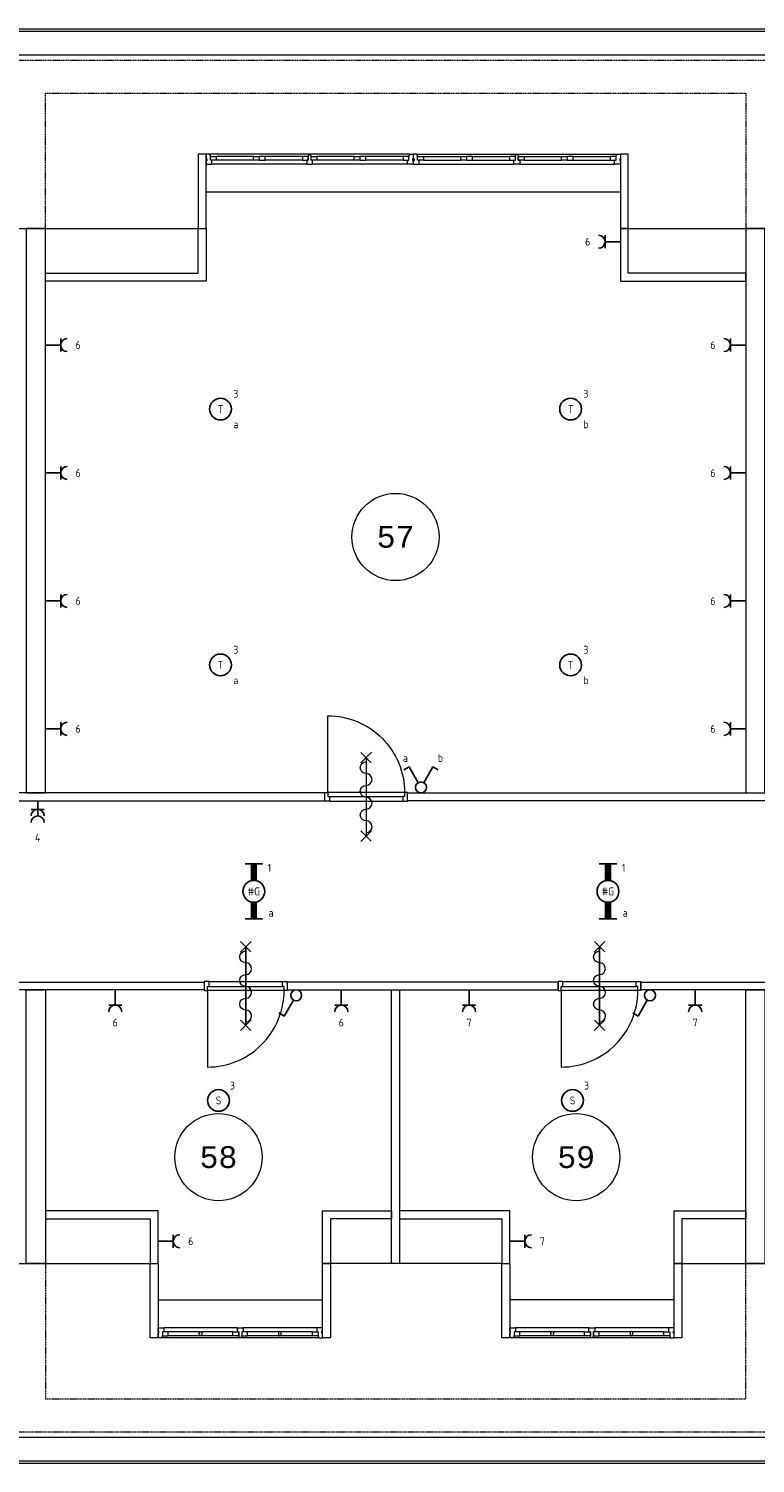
# Model space of a CAD drawing. Header units: millimetres. Extents: x 2723 to 84179, y 13128 to 40654.
# Tile 8 of 16: x 31231 to 39558, y 18914 to 35369. Entities that reach past the tile are written whole.
import ezdxf
from ezdxf.enums import TextEntityAlignment as Align
from ezdxf.xclip import XClip

# ---------------------------------------------------------------- set-up
doc = ezdxf.new("R2010")
doc.units = ezdxf.units.MM
doc.header["$LTSCALE"] = 50
doc.header["$XCLIPFRAME"] = 0
doc.linetypes.add('Xref-2e26$0$HIDDEN', pattern=[0.375, 0.25, -0.125])
doc.layers.get('0').update_dxf_attribs({"linetype": 'CONTINUOUS'})
for name, color, linetype in [('EL6222--', 3, 'CONTINUOUS'), ('EL6311--', 3, 'CONTINUOUS'), ('Xref', 8, 'CONTINUOUS'), ('Xref-2e26$0$AL$1A---_ALGEMEEN', 8, 'CONTINUOUS'), ('Xref-2e26$0$AT$1A---_TEKST050', 8, 'CONTINUOUS')]:
    doc.layers.add(name, color=color, linetype=linetype)
doc.styles.add('buro-018', font='Isocp.shx', dxfattribs={"height": 90})
doc.styles.add('STABICAD-018', font='ISOCP.SHX', dxfattribs={"height": 1.8})
doc.styles.add('Xref-2e26$0$MONOTXT', font='MONOTXT')

# ---------------------------------------------------------------- blocks, each defined once
blk = doc.blocks.new('111304')
at = {"color": 0, "linetype": 'Continuous'}
for p, q in [((-1.5, 4.5), (1.5, 4.5)), ((0, 1), (0, 4.5))]:
    blk.add_line(p, q, dxfattribs=at)
blk.add_arc((0, 6), 1.5, 180, 0, dxfattribs=at)
at = {"color": 0, "linetype": 'Continuous', "style": 'buro-018'}
for tag, p in [('E_GKAST', (0, 11.5)), ('E_GROEP', (0, 8.5)), ('E_SGROEP', (4.5, 8.5))]:
    blk.add_attdef(tag, text='', height=1.8, dxfattribs=at).set_placement(p, align=Align.MIDDLE)
at = {"color": 0, "linetype": 'Continuous', "style": 'buro-018', "flags": 1}
for tag, p in [('E_VERMCODE', (13, 8.5)), ('E_MATCODE', (0, 0))]:
    blk.add_attdef(tag, text='', height=1.8, dxfattribs=at).set_placement(p, align=Align.MIDDLE)
at = {"layer": 'EL6222--', "color": 1, "style": 'STABICAD-018', "flags": 1}
for tag in ['ARTICLECODE', 'SUBCIRCUIT', 'CIRCUIT', 'POWERCODE', 'PANEL']:
    blk.add_attdef(tag, (0, 0), '', height=1.8, dxfattribs=at)
blk = doc.blocks.new('Xref-2e26$0$DRPSTD')
at = {"layer": 'Xref-2e26$0$AL$1A---_ALGEMEEN', "color": 0, "linetype": 'Continuous', "lineweight": 0}
blk.add_lwpolyline([(-31.3, 0), (31.3, 0), (33.54, -2.23), (33.54, -47), (16.54, -47), (16.54, -98), (11.04, -98), (11.04, -111.78), (8.82, -114), (-8.74, -114), (-10.96, -111.78), (-10.96, -98), (-16.46, -98), (-16.46, -47), (-33.46, -47), (-33.46, -2.14)], close=True, dxfattribs=at)
blk = doc.blocks.new('*O64')
at = {"layer": 'Xref-2e26$0$AL$1A---_ALGEMEEN', "color": 0, "linetype": 'Continuous', "lineweight": 0}
for p, q in [((-1198.5, 57), (-2330.5, 57)), ((-1831.5, 33), (-2258, 33)), ((-1271, 33), (-1697.5, 33)), ((-44.5, 57), (-1176.5, 57)), ((-677.5, 33), (-1104, 33)), ((-117, 33), (-543.5, 33)), ((44.5, 57), (1176.5, 57)), ((117, 33), (543.5, 33)), ((677.5, 33), (1104, 33)), ((1198.5, 57), (2330.5, 57)), ((1271, 33), (1697.5, 33)), ((1831.5, 33), (2258, 33)), ((-1221, -57), (-2308, -57)), ((-1831.5, -10), (-2258, -10)), ((-1271, -10), (-1697.5, -10)), ((-67, -57), (-1154, -57)), ((-677.5, -10), (-1104, -10)), ((-117, -10), (-543.5, -10)), ((67, -57), (1154, -57)), ((117, -10), (543.5, -10)), ((677.5, -10), (1104, -10)), ((1221, -57), (2308, -57)), ((1271, -10), (1697.5, -10)), ((1831.5, -10), (2258, -10))]:
    blk.add_line(p, q, dxfattribs=at)
for points in [[(-2375, -57), (-2310.15, -57), (-2308, -54.86), (-2308, -10), (-2325, -10), (-2325, 41), (-2330.5, 41), (-2330.5, 54.78), (-2332.72, 57), (-2375, 57), (-2375, 3), (-2366, 3), (-2366, -18), (-2375, -18)], [(-2325, 33), (-2258, 33), (-2258, -10), (-2325, -10)], [(-1831.5, 33), (-1764.5, 33), (-1764.5, -10), (-1831.5, -10)], [(-1697.5, 33), (-1764.5, 33), (-1764.5, -10), (-1697.5, -10)], [(-1204, 33), (-1271, 33), (-1271, -10), (-1204, -10)], [(-1171, 33), (-1104, 33), (-1104, -10), (-1171, -10)], [(-677.5, 33), (-610.5, 33), (-610.5, -10), (-677.5, -10)], [(-543.5, 33), (-610.5, 33), (-610.5, -10), (-543.5, -10)], [(-50, 33), (-117, 33), (-117, -10), (-50, -10)], [(0, -57), (-64.85, -57), (-67, -54.86), (-67, -10), (-50, -10), (-50, 41), (-44.5, 41), (-44.5, 54.78), (-42.28, 57), (0, 57), (0, 3), (-9, 3), (-9, -18), (0, -18)], [(0, -57), (64.85, -57), (67, -54.86), (67, -10), (50, -10), (50, 41), (44.5, 41), (44.5, 54.78), (42.28, 57), (0, 57), (0, 3), (9, 3), (9, -18), (0, -18)], [(50, 33), (117, 33), (117, -10), (50, -10)], [(543.5, 33), (610.5, 33), (610.5, -10), (543.5, -10)], [(677.5, 33), (610.5, 33), (610.5, -10), (677.5, -10)], [(1171, 33), (1104, 33), (1104, -10), (1171, -10)], [(1204, 33), (1271, 33), (1271, -10), (1204, -10)], [(1697.5, 33), (1764.5, 33), (1764.5, -10), (1697.5, -10)], [(1831.5, 33), (1764.5, 33), (1764.5, -10), (1831.5, -10)], [(2325, 33), (2258, 33), (2258, -10), (2325, -10)], [(2375, -57), (2310.15, -57), (2308, -54.86), (2308, -10), (2325, -10), (2325, 41), (2330.5, 41), (2330.5, 54.78), (2332.72, 57), (2375, 57), (2375, 3), (2366, 3), (2366, -18), (2375, -18)]]:
    blk.add_lwpolyline(points, close=True, dxfattribs=at)
at = {"layer": 'Xref-2e26$0$AL$1A---_ALGEMEEN', "color": 0, "linetype": 'Continuous', "lineweight": 0, "yscale": -1}
blk.add_blockref('Xref-2e26$0$DRPSTD', (-1187.54, -57), dxfattribs=at)
at = {"layer": 'Xref-2e26$0$AL$1A---_ALGEMEEN', "color": 0, "linetype": 'Continuous', "lineweight": 0, "rotation": 180}
blk.add_blockref('Xref-2e26$0$DRPSTD', (1187.54, -57), dxfattribs=at)
blk = doc.blocks.new('*O70')
at = {"layer": 'Xref-2e26$0$AL$1A---_ALGEMEEN', "color": 0, "linetype": 'Continuous', "lineweight": 0}
for p, q in [((-34, 57), (-876, 57)), ((-460, 10), (-826, 10)), ((-84, 10), (-449, 10)), ((876, 57), (34, 57)), ((449, 10), (84, 10)), ((826, 10), (460, 10)), ((-11, -57), (-898, -57)), ((-459, -33), (-826, -33)), ((-84, -33), (-450, -33)), ((898, -57), (11, -57)), ((450, -33), (84, -33)), ((826, -33), (459, -33))]:
    blk.add_line(p, q, dxfattribs=at)
for points in [[(-942, 57), (-878, 57), (-876, 55), (-876, 10), (-892, 10), (-892, -41), (-898, -41), (-898, -55), (-900, -57), (-942, -57), (-942, -3), (-934, -3), (-934, 18), (-942, 18)], [(-892, -33), (-826, -33), (-826, 10), (-892, 10)], [(-16, -33), (-84, -33), (-84, 10), (-16, 10)], [(16, -33), (84, -33), (84, 10), (16, 10)], [(892, -33), (826, -33), (826, 10), (892, 10)], [(942, 57), (878, 57), (876, 55), (876, 10), (892, 10), (892, -41), (898, -41), (898, -55), (900, -57), (942, -57), (942, -3), (934, -3), (934, 18), (942, 18)]]:
    blk.add_lwpolyline(points, close=True, dxfattribs=at)
for points in [[(-450, -33), (-459, -33), (-459, -30, -0.397174), (-465, -25), (-465, -22, 0.406754), (-470, -17), (-470, 2), (-460, 10), (-449, 10), (-439, 2), (-439, -17, 0.406754), (-444, -22), (-444, -25, -0.397174), (-450, -30), (-450, -33)], [(450, -33), (459, -33), (459, -30, 0.397174), (464, -25), (464, -22, -0.406754), (470, -17), (470, 2), (460, 10), (449, 10), (439, 2), (439, -17, -0.406754), (444, -22), (444, -25, 0.397174), (450, -30), (450, -33)]]:
    blk.add_lwpolyline(points, format="xyb", dxfattribs=at)
blk.add_blockref('Xref-2e26$0$DRPSTD', (0, 57), dxfattribs=at)
blk = doc.blocks.new('*O71')
at = {"layer": 'Xref-2e26$0$AL$1A---_ALGEMEEN', "color": 0, "linetype": 'Continuous', "lineweight": 0}
for p, q in [((-34, 57), (-876, 57)), ((-460, 10), (-826, 10)), ((-84, 10), (-449, 10)), ((876, 57), (34, 57)), ((449, 10), (84, 10)), ((826, 10), (460, 10)), ((-11, -57), (-898, -57)), ((-459, -33), (-826, -33)), ((-84, -33), (-450, -33)), ((898, -57), (11, -57)), ((450, -33), (84, -33)), ((826, -33), (459, -33))]:
    blk.add_line(p, q, dxfattribs=at)
for points in [[(-942, 57), (-878, 57), (-876, 55), (-876, 10), (-892, 10), (-892, -41), (-898, -41), (-898, -55), (-900, -57), (-942, -57), (-942, -3), (-934, -3), (-934, 18), (-942, 18)], [(-892, -33), (-826, -33), (-826, 10), (-892, 10)], [(-16, -33), (-84, -33), (-84, 10), (-16, 10)], [(16, -33), (84, -33), (84, 10), (16, 10)], [(892, -33), (826, -33), (826, 10), (892, 10)], [(942, 57), (878, 57), (876, 55), (876, 10), (892, 10), (892, -41), (898, -41), (898, -55), (900, -57), (942, -57), (942, -3), (934, -3), (934, 18), (942, 18)]]:
    blk.add_lwpolyline(points, close=True, dxfattribs=at)
for points in [[(-450, -33), (-459, -33), (-459, -30, -0.397174), (-465, -25), (-465, -22, 0.406754), (-470, -17), (-470, 2), (-460, 10), (-449, 10), (-439, 2), (-439, -17, 0.406754), (-445, -22), (-445, -25, -0.397174), (-450, -30), (-450, -33)], [(450, -33), (459, -33), (459, -30, 0.397174), (464, -25), (464, -22, -0.406754), (470, -17), (470, 2), (460, 10), (449, 10), (439, 2), (439, -17, -0.406754), (444, -22), (444, -25, 0.397174), (450, -30), (450, -33)]]:
    blk.add_lwpolyline(points, format="xyb", dxfattribs=at)
blk.add_blockref('Xref-2e26$0$DRPSTD', (0, 57), dxfattribs=at)
blk = doc.blocks.new('Xref-2e26$0$ED0881')
at = {"layer": 'Xref-2e26$0$AL$1A---_ALGEMEEN', "color": 0, "linetype": 'Continuous', "lineweight": 0}
for p, q in [((475, -400), (475, 500)), ((915, 0), (35, 0)), ((55, 100), (895, 100)), ((55, 45), (895, 45))]:
    blk.add_line(p, q, dxfattribs=at)
for points in [[(55, 100), (0, 100), (0, 0), (35, 0), (35, 45), (55, 45), (55, 100)], [(950, 0), (915, 0), (915, 45), (895, 45), (895, 100), (950, 100), (950, 0)]]:
    blk.add_lwpolyline(points, close=True, dxfattribs=at)
blk.add_lwpolyline([(35, 0), (35, -880, 0.414214), (915, 0)], format="xyb", dxfattribs=at)
blk = doc.blocks.new('Xref-2e26$0$BRW60')
at = {"layer": 'Xref-2e26$0$AL$1A---_ALGEMEEN', "color": 0, "linetype": 'Continuous', "lineweight": 0}
for p, q in [((-61.42, 393.58), (61.43, 516.42)), ((59.19, 395.81), (-59.19, 514.19)), ((-61.42, -506.42), (61.43, -383.58)), ((59.19, -504.19), (-59.19, -385.81))]:
    blk.add_line(p, q, dxfattribs=at)
blk = doc.blocks.new('*O111')
at = {"layer": 'Xref-2e26$0$AL$1A---_ALGEMEEN', "color": 0, "linetype": 'Continuous', "lineweight": 0}
blk.add_lwpolyline([(0, -407, 1), (0, -271, -1), (0, -136, 1), (0, 0, -1), (0, 136, 1), (0, 271, -1), (0, 407)], format="xyb", dxfattribs=at)
blk = doc.blocks.new('Xref-2e26$0$BRW00')
at = {"layer": 'Xref-2e26$0$AL$1A---_ALGEMEEN', "color": 0, "linetype": 'Continuous', "lineweight": 0}
blk.add_blockref('*O111', (0, 0), dxfattribs=at)
blk = doc.blocks.new('*O114')
at = {"layer": 'Xref-2e26$0$AL$1A---_ALGEMEEN', "color": 0, "linetype": 'Continuous', "lineweight": 0}
blk.add_line((0, 450), (0, -450), dxfattribs=at)
for name in ['Xref-2e26$0$BRW60', 'Xref-2e26$0$BRW00']:
    blk.add_blockref(name, (0, -5), dxfattribs=at)
blk = doc.blocks.new('*O115')
at = {"layer": 'Xref-2e26$0$AL$1A---_ALGEMEEN', "color": 0, "linetype": 'Continuous', "lineweight": 0}
blk.add_line((0, 450), (0, -450), dxfattribs=at)
for name in ['Xref-2e26$0$BRW60', 'Xref-2e26$0$BRW00']:
    blk.add_blockref(name, (0, -5), dxfattribs=at)
blk = doc.blocks.new('*O116')
at = {"layer": 'Xref-2e26$0$AL$1A---_ALGEMEEN', "color": 0, "linetype": 'Continuous', "lineweight": 0}
blk.add_line((0, 450), (0, -450), dxfattribs=at)
for name in ['Xref-2e26$0$BRW60', 'Xref-2e26$0$BRW00']:
    blk.add_blockref(name, (0, -5), dxfattribs=at)
blk = doc.blocks.new('Xref-2e26')
at = {"layer": 'Xref-2e26$0$AL$1A---_ALGEMEEN', "linetype": 'Continuous', "lineweight": 0}
for p, q in [((96027.42, 102536.73), (143542.42, 102536.73)), ((96027.42, 102506.73), (143542.42, 102506.73)), ((96027.42, 102236.73), (143542.42, 102236.73)), ((114052.42, 100662.73), (109302.42, 100662.73)), ((105942.42, 100246.73), (109212.42, 100246.73)), ((114142.42, 100246.73), (117322.42, 100246.73)), ((106682.42, 88371.73), (108662.42, 88371.73)), ((112692.42, 88371.73), (110727.42, 88371.73)), ((114757.42, 88371.73), (116747.42, 88371.73)), ((108752.42, 87955.73), (110637.42, 87955.73)), ((114667.42, 87955.73), (112782.42, 87955.73)), ((96027.42, 86381.73), (143542.42, 86381.73)), ((96027.42, 86111.73), (143542.42, 86111.73)), ((96027.42, 86081.73), (143542.42, 86081.73))]:
    blk.add_line(p, q, dxfattribs=at)
at = {"layer": 'Xref-2e26$0$AL$1A---_ALGEMEEN', "linetype": 'Xref-2e26$0$HIDDEN', "lineweight": 0}
for points in [[(95567.42, 100246.73), (95567.42, 102176.73), (144002.42, 102176.73), (144002.42, 100246.73)], [(107462.42, 100246.73), (107462.42, 101796.73), (115487.42, 101796.73), (115487.42, 100246.73)], [(95567.42, 88371.73), (95567.42, 86441.73), (144002.42, 86441.73), (144002.42, 88371.73)], [(107462.42, 88371.73), (107462.42, 86821.73), (115487.42, 86821.73), (115487.42, 88371.73)]]:
    blk.add_lwpolyline(points, dxfattribs=at)
at = {"layer": 'Xref-2e26$0$AL$1A---_ALGEMEEN', "linetype": 'Continuous', "lineweight": 0}
for points in [[(109212.42, 100246.73), (109302.42, 100246.73), (109302.42, 101096.73), (109212.42, 101096.73)], [(114052.42, 100246.73), (114142.42, 100246.73), (114142.42, 101096.73), (114052.42, 101096.73)], [(107242.42, 93771.73), (107462.42, 93771.73), (107462.42, 100246.73), (107242.42, 100246.73)], [(109212.42, 100246.73), (109302.42, 100246.73), (109302.42, 99641.73), (107462.42, 99641.73), (107462.42, 99731.73), (109212.42, 99731.73)], [(114142.42, 100246.73), (114052.42, 100246.73), (114052.42, 99641.73), (115487.42, 99641.73), (115487.42, 99731.73), (114142.42, 99731.73)], [(115487.42, 93771.73), (115707.42, 93771.73), (115707.42, 100246.73), (115487.42, 100246.73)], [(105665.42, 93681.73), (110662.42, 93681.73), (110662.42, 93771.73), (105665.42, 93771.73)], [(118907.42, 93681.73), (111612.42, 93681.73), (111612.42, 93771.73), (118907.42, 93771.73)], [(109282.42, 91511.73), (106042.42, 91511.73), (106042.42, 91601.73), (109282.42, 91601.73)], [(107242.42, 91511.73), (107462.42, 91511.73), (107462.42, 88371.73), (107242.42, 88371.73)], [(110232.42, 91511.73), (113337.42, 91511.73), (113337.42, 91601.73), (110232.42, 91601.73)], [(111519.42, 88371.73), (111429.42, 88371.73), (111429.42, 91511.73), (111519.42, 91511.73)], [(117592.42, 91511.73), (114287.42, 91511.73), (114287.42, 91601.73), (117592.42, 91601.73)], [(115487.42, 91511.73), (115707.42, 91511.73), (115707.42, 88371.73), (115487.42, 88371.73)], [(108662.42, 88371.73), (108752.42, 88371.73), (108752.42, 88976.73), (107462.42, 88976.73), (107462.42, 88886.73), (108662.42, 88886.73)], [(110727.42, 88371.73), (110637.42, 88371.73), (110637.42, 88976.73), (111429.42, 88976.73), (111429.42, 88886.73), (110727.42, 88886.73)], [(112692.42, 88371.73), (112782.42, 88371.73), (112782.42, 88976.73), (111519.42, 88976.73), (111519.42, 88886.73), (112692.42, 88886.73)], [(114757.42, 88371.73), (114667.42, 88371.73), (114667.42, 88976.73), (115487.42, 88976.73), (115487.42, 88886.73), (114757.42, 88886.73)], [(108662.42, 88371.73), (108752.42, 88371.73), (108752.42, 87521.73), (108662.42, 87521.73)], [(110637.42, 88371.73), (110727.42, 88371.73), (110727.42, 87521.73), (110637.42, 87521.73)], [(112692.42, 88371.73), (112782.42, 88371.73), (112782.42, 87521.73), (112692.42, 87521.73)], [(114667.42, 88371.73), (114757.42, 88371.73), (114757.42, 87521.73), (114667.42, 87521.73)]]:
    blk.add_lwpolyline(points, close=True, dxfattribs=at)
for centre in [(111474.92, 96706.73), (109444.94433, 89594.24997), (113544.94177, 89594.25365)]:
    blk.add_circle(centre, 500, dxfattribs=at)
for name, p in [('*O64', (111677.42, 101039.73)), ('*O114', (111137.42, 93726.73)), ('Xref-2e26$0$ED0881', (109282.42, 91506.73)), ('*O115', (109757.42, 91556.73)), ('Xref-2e26$0$ED0881', (113337.42, 91506.73)), ('*O116', (113812.42, 91556.73)), ('*O70', (109694.92, 87578.73)), ('*O71', (113724.92, 87578.73))]:
    blk.add_blockref(name, p, dxfattribs=at)
at = {"layer": 'Xref-2e26$0$AL$1A---_ALGEMEEN', "linetype": 'Continuous', "lineweight": 0, "yscale": -1}
blk.add_blockref('Xref-2e26$0$ED0881', (110662.42, 93776.73), dxfattribs=at)
at = {"layer": 'Xref-2e26$0$AT$1A---_TEKST050', "linetype": 'Continuous', "lineweight": 0, "style": 'Xref-2e26$0$MONOTXT'}
for s, p in [('57', (111474.9, 96706.71)), ('58', (109444.92, 89594.23)), ('59', (113544.92, 89594.23))]:
    blk.add_text(s, height=250.00002, dxfattribs=at).set_placement(p, align=Align.MIDDLE)
blk = doc.blocks.new('1115B3A')
at = {"color": 0, "linetype": 'Continuous'}
blk.add_circle((0, 0), 2.5, dxfattribs=at)
at = {"color": 0, "linetype": 'Continuous', "style": 'buro-018'}
for tag, p in [('E_GKAST', (0, 8)), ('E_GROEP', (0, 5)), ('E_SGROEP', (4.5, 5)), ('E_ARMCODE', (0, 0)), ('E_SLET', (4.5, -1))]:
    blk.add_attdef(tag, text='', height=1.8, dxfattribs=at).set_placement(p, align=Align.MIDDLE)
blk = doc.blocks.new('111405')
at = {"color": 0, "linetype": 'Continuous'}
for p, q in [((-2.74, 7), (-3.95, 6.3)), ((-0.62, 3.33), (-2.74, 7)), ((0.62, 3.33), (2.74, 7)), ((2.74, 7), (3.95, 6.3))]:
    blk.add_line(p, q, dxfattribs=at)
blk.add_circle((0, 2.25), 1.25, dxfattribs=at)
at = {"color": 0, "linetype": 'Continuous', "style": 'buro-018'}
for tag, p in [('E_SLET1', (-3.42, 9)), ('E_SLET2', (3.42, 9)), ('E_GROEP', (0, 0)), ('E_GKAST', (0, 0))]:
    blk.add_attdef(tag, text='', height=1.8, dxfattribs=at).set_placement(p, align=Align.MIDDLE)
at = {"color": 0, "linetype": 'Continuous', "style": 'buro-018', "flags": 1}
for tag in ['E_MATCODE', 'E_SGROEP']:
    blk.add_attdef(tag, text='', height=1.8, dxfattribs=at).set_placement((0, 0), align=Align.MIDDLE)
blk = doc.blocks.new('1114A1')
at = {"color": 0, "linetype": 'Continuous'}
for p, q in [((0.62, 3.33), (2.74, 7)), ((2.74, 7), (3.95, 6.3))]:
    blk.add_line(p, q, dxfattribs=at)
blk.add_circle((0, 2.25), 1.25, dxfattribs=at)
at = {"color": 0, "linetype": 'Continuous', "style": 'buro-018'}
for tag, p in [('E_SLET1', (3.36, 9)), ('E_GROEP', (0, 0)), ('E_GKAST', (0, 0))]:
    blk.add_attdef(tag, text='', height=1.8, dxfattribs=at).set_placement(p, align=Align.MIDDLE)
at = {"color": 0, "linetype": 'Continuous', "style": 'buro-018', "flags": 1}
for tag in ['E_MATCODE', 'E_SGROEP']:
    blk.add_attdef(tag, text='', height=1.8, dxfattribs=at).set_placement((0, 0), align=Align.MIDDLE)
blk = doc.blocks.new('1115B6630')
at = {"color": 0}
for p, q in [((-6.3, 2), (-6.3, -2)), ((6.3, 2), (6.3, -2))]:
    blk.add_line(p, q, dxfattribs=at)
at = {"color": 0, "linetype": 'Continuous'}
blk.add_circle((0, 0), 2.5, dxfattribs=at)
at = {"color": 0}
for points in [[(-2.5, 0.75), (-6.3, 0.75), (-2.5, -0.75), (-6.3, -0.75)], [(2.5, 0.75), (6.3, 0.75), (2.5, -0.75), (6.3, -0.75)]]:
    blk.add_solid(points, dxfattribs=at)
at = {"color": 0, "linetype": 'Continuous', "style": 'buro-018'}
for tag, p in [('E_GKAST', (0, 8)), ('E_GROEP', (0, 5)), ('E_SGROEP', (4.5, 5)), ('E_ARMCODE', (0, 0)), ('E_SLET', (4.5, -3))]:
    blk.add_attdef(tag, text='', height=1.8, dxfattribs=at).set_placement(p, align=Align.MIDDLE)
blk = doc.blocks.new('111304A')
at = {"color": 0, "linetype": 'Continuous'}
for p, q in [((0, 1), (0, 4.5)), ((-1.5, 3), (1.5, 3))]:
    blk.add_line(p, q, dxfattribs=at)
for centre in [(0, 6), (0, 4.5)]:
    blk.add_arc(centre, 1.5, 180, 0, dxfattribs=at)
at = {"color": 0, "linetype": 'Continuous', "style": 'buro-018'}
for tag, p in [('E_GKAST', (0, 11.5)), ('E_GROEP', (0, 8.5)), ('E_SGROEP', (4.5, 8.5))]:
    blk.add_attdef(tag, text='', height=1.8, dxfattribs=at).set_placement(p, align=Align.MIDDLE)
at = {"color": 0, "linetype": 'Continuous', "style": 'buro-018', "flags": 1}
for tag, p in [('E_VERMCODE', (13, 8.5)), ('E_MATCODE', (0, 0))]:
    blk.add_attdef(tag, text='', height=1.8, dxfattribs=at).set_placement(p, align=Align.MIDDLE)

msp = doc.modelspace()

# ---------------------------------------------------------------- block references
at = {"layer": 'EL6222--'}
ref = msp.add_blockref('111304', (38063, 32925), dxfattribs=dict(at, xscale=50, yscale=50, zscale=50, rotation=89.99999999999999))
ref.add_attrib('E_GROEP', '6', dxfattribs={"layer": '0', "color": 1, "linetype": 'Continuous', "height": 90, "style": 'buro-018'}).set_placement((37638, 32925), align=Align.MIDDLE)
ref = msp.add_blockref('111304', (31373, 31740), dxfattribs=dict(at, xscale=50, yscale=50, zscale=50, rotation=270))
ref.add_attrib('E_GROEP', '6', dxfattribs={"layer": '0', "color": 1, "linetype": 'Continuous', "height": 90, "style": 'buro-018'}).set_placement((31798, 31740), align=Align.MIDDLE)
ref = msp.add_blockref('111304', (39498, 31740), dxfattribs=dict(at, xscale=-50, yscale=50, zscale=50, rotation=90))
ref.add_attrib('E_GROEP', '6', dxfattribs={"layer": '0', "color": 1, "linetype": 'Continuous', "height": 90, "style": 'buro-018'}).set_placement((39073, 31740), align=Align.MIDDLE)
ref = msp.add_blockref('111304', (31373, 30273), dxfattribs=dict(at, xscale=50, yscale=50, zscale=50, rotation=270))
ref.add_attrib('E_GROEP', '6', dxfattribs={"layer": '0', "color": 1, "linetype": 'Continuous', "height": 90, "style": 'buro-018'}).set_placement((31798, 30273), align=Align.MIDDLE)
ref = msp.add_blockref('111304', (39498, 30273), dxfattribs=dict(at, xscale=-50, yscale=50, zscale=50, rotation=90))
ref.add_attrib('E_GROEP', '6', dxfattribs={"layer": '0', "color": 1, "linetype": 'Continuous', "height": 90, "style": 'buro-018'}).set_placement((39073, 30273), align=Align.MIDDLE)
ref = msp.add_blockref('111304', (31373, 28805), dxfattribs=dict(at, xscale=50, yscale=50, zscale=50, rotation=270))
ref.add_attrib('E_GROEP', '6', dxfattribs={"layer": '0', "color": 1, "linetype": 'Continuous', "height": 90, "style": 'buro-018'}).set_placement((31798, 28805), align=Align.MIDDLE)
ref = msp.add_blockref('111304', (39498, 28805), dxfattribs=dict(at, xscale=-50, yscale=50, zscale=50, rotation=90))
ref.add_attrib('E_GROEP', '6', dxfattribs={"layer": '0', "color": 1, "linetype": 'Continuous', "height": 90, "style": 'buro-018'}).set_placement((39073, 28805), align=Align.MIDDLE)
ref = msp.add_blockref('111304', (31373, 27338), dxfattribs=dict(at, xscale=50, yscale=50, zscale=50, rotation=270))
ref.add_attrib('E_GROEP', '6', dxfattribs={"layer": '0', "color": 1, "linetype": 'Continuous', "height": 90, "style": 'buro-018'}).set_placement((31798, 27338), align=Align.MIDDLE)
ref = msp.add_blockref('111304', (39498, 27338), dxfattribs=dict(at, xscale=-50, yscale=50, zscale=50, rotation=90))
ref.add_attrib('E_GROEP', '6', dxfattribs={"layer": '0', "color": 1, "linetype": 'Continuous', "height": 90, "style": 'buro-018'}).set_placement((39073, 27338), align=Align.MIDDLE)
ref = msp.add_blockref('111304A', (31334, 26564), dxfattribs=dict(at, xscale=50, yscale=50, zscale=50, rotation=180))
ref.add_attrib('E_GROEP', '4', dxfattribs={"layer": '0', "color": 1, "linetype": 'Continuous', "height": 90, "style": 'buro-018'}).set_placement((31334, 26089), align=Align.MIDDLE)
ref = msp.add_blockref('111304', (32223, 24394), dxfattribs=dict(at, xscale=50, yscale=50, zscale=50, rotation=180))
ref.add_attrib('E_GROEP', '6', dxfattribs={"layer": '0', "color": 1, "linetype": 'Continuous', "height": 90, "style": 'buro-018'}).set_placement((32223, 23969), align=Align.MIDDLE)
ref = msp.add_blockref('111304', (34814, 24394), dxfattribs=dict(at, xscale=50, yscale=50, zscale=50, rotation=180))
ref.add_attrib('E_GROEP', '6', dxfattribs={"layer": '0', "color": 1, "linetype": 'Continuous', "height": 90, "style": 'buro-018'}).set_placement((34814, 23969), align=Align.MIDDLE)
ref = msp.add_blockref('111304', (36278, 24394), dxfattribs=dict(at, xscale=50, yscale=50, zscale=50, rotation=180))
ref.add_attrib('E_GROEP', '7', dxfattribs={"layer": '0', "color": 1, "linetype": 'Continuous', "height": 90, "style": 'buro-018'}).set_placement((36278, 23969), align=Align.MIDDLE)
ref = msp.add_blockref('111304', (38869, 24394), dxfattribs=dict(at, xscale=50, yscale=50, zscale=50, rotation=180))
ref.add_attrib('E_GROEP', '7', dxfattribs={"layer": '0', "color": 1, "linetype": 'Continuous', "height": 90, "style": 'buro-018'}).set_placement((38869, 23969), align=Align.MIDDLE)
ref = msp.add_blockref('111304', (32663, 21461), dxfattribs=dict(at, xscale=-50, yscale=50, zscale=50, rotation=270))
ref.add_attrib('E_GROEP', '6', dxfattribs={"layer": '0', "color": 1, "linetype": 'Continuous', "height": 90, "style": 'buro-018'}).set_placement((33088, 21461), align=Align.MIDDLE)
ref = msp.add_blockref('111304', (36693, 21461), dxfattribs=dict(at, xscale=-50, yscale=50, zscale=50, rotation=270))
ref.add_attrib('E_GROEP', '7', dxfattribs={"layer": '0', "color": 1, "linetype": 'Continuous', "height": 90, "style": 'buro-018'}).set_placement((37118, 21461), align=Align.MIDDLE)
at = {"layer": 'EL6311--'}
ref = msp.add_blockref('1115B3A', (33430, 31006), dxfattribs=dict(at, xscale=50, yscale=50, zscale=50))
ref.add_attrib('E_ARMCODE', 'T', dxfattribs={"layer": '0', "color": 1, "linetype": 'Continuous', "height": 90, "style": 'buro-018'}).set_placement((33430, 31006), align=Align.MIDDLE)
ref.add_attrib('E_SLET', 'a', dxfattribs={"layer": '0', "color": 1, "linetype": 'Continuous', "height": 90, "style": 'buro-018'}).set_placement((33605, 30831), align=Align.MIDDLE)
ref.add_attrib('E_GROEP', '3', dxfattribs={"layer": '0', "color": 1, "linetype": 'Continuous', "height": 90, "style": 'buro-018'}).set_placement((33605, 31181), align=Align.MIDDLE)
ref = msp.add_blockref('1115B3A', (37442, 31006), dxfattribs=dict(at, xscale=50, yscale=50, zscale=50))
ref.add_attrib('E_ARMCODE', 'T', dxfattribs={"layer": '0', "color": 1, "linetype": 'Continuous', "height": 90, "style": 'buro-018'}).set_placement((37442, 31006), align=Align.MIDDLE)
ref.add_attrib('E_SLET', 'b', dxfattribs={"layer": '0', "color": 1, "linetype": 'Continuous', "height": 90, "style": 'buro-018'}).set_placement((37617, 30831), align=Align.MIDDLE)
ref.add_attrib('E_GROEP', '3', dxfattribs={"layer": '0', "color": 1, "linetype": 'Continuous', "height": 90, "style": 'buro-018'}).set_placement((37617, 31181), align=Align.MIDDLE)
ref = msp.add_blockref('1115B3A', (33430, 28071), dxfattribs=dict(at, xscale=50, yscale=50, zscale=50))
ref.add_attrib('E_ARMCODE', 'T', dxfattribs={"layer": '0', "color": 1, "linetype": 'Continuous', "height": 90, "style": 'buro-018'}).set_placement((33430, 28071), align=Align.MIDDLE)
ref.add_attrib('E_SLET', 'a', dxfattribs={"layer": '0', "color": 1, "linetype": 'Continuous', "height": 90, "style": 'buro-018'}).set_placement((33605, 27896), align=Align.MIDDLE)
ref.add_attrib('E_GROEP', '3', dxfattribs={"layer": '0', "color": 1, "linetype": 'Continuous', "height": 90, "style": 'buro-018'}).set_placement((33605, 28246), align=Align.MIDDLE)
ref = msp.add_blockref('1115B3A', (37442, 28071), dxfattribs=dict(at, xscale=50, yscale=50, zscale=50))
ref.add_attrib('E_ARMCODE', 'T', dxfattribs={"layer": '0', "color": 1, "linetype": 'Continuous', "height": 90, "style": 'buro-018'}).set_placement((37442, 28071), align=Align.MIDDLE)
ref.add_attrib('E_SLET', 'b', dxfattribs={"layer": '0', "color": 1, "linetype": 'Continuous', "height": 90, "style": 'buro-018'}).set_placement((37617, 27896), align=Align.MIDDLE)
ref.add_attrib('E_GROEP', '3', dxfattribs={"layer": '0', "color": 1, "linetype": 'Continuous', "height": 90, "style": 'buro-018'}).set_placement((37617, 28246), align=Align.MIDDLE)
ref = msp.add_blockref('111405', (35727, 26554), dxfattribs=dict(at, xscale=50, yscale=50, zscale=50))
ref.add_attrib('E_SLET1', 'b', dxfattribs={"layer": '0', "color": 1, "linetype": 'Continuous', "height": 90, "style": 'buro-018'}).set_placement((35951, 27004), align=Align.MIDDLE)
ref.add_attrib('E_SLET2', 'a', dxfattribs={"layer": '0', "color": 1, "linetype": 'Continuous', "height": 90, "style": 'buro-018'}).set_placement((35548, 27004), align=Align.MIDDLE)
ref = msp.add_blockref('1115B6630', (33812, 25474), dxfattribs=dict(at, xscale=50, yscale=50, zscale=50, rotation=270))
ref.add_attrib('E_ARMCODE', '#G', dxfattribs={"layer": '0', "color": 1, "linetype": 'Continuous', "height": 90, "style": 'buro-018'}).set_placement((33812, 25474), align=Align.MIDDLE)
ref.add_attrib('E_SLET', 'a', dxfattribs={"layer": '0', "color": 1, "linetype": 'Continuous', "height": 90, "style": 'buro-018'}).set_placement((34009, 25229), align=Align.MIDDLE)
ref.add_attrib('E_GROEP', '1', dxfattribs={"layer": '0', "color": 1, "linetype": 'Continuous', "height": 90, "style": 'buro-018'}).set_placement((33990, 25744), align=Align.MIDDLE)
ref = msp.add_blockref('1115B6630', (37870, 25474), dxfattribs=dict(at, xscale=50, yscale=50, zscale=50, rotation=270))
ref.add_attrib('E_ARMCODE', '#G', dxfattribs={"layer": '0', "color": 1, "linetype": 'Continuous', "height": 90, "style": 'buro-018'}).set_placement((37870, 25474), align=Align.MIDDLE)
ref.add_attrib('E_SLET', 'a', dxfattribs={"layer": '0', "color": 1, "linetype": 'Continuous', "height": 90, "style": 'buro-018'}).set_placement((38068, 25229), align=Align.MIDDLE)
ref.add_attrib('E_GROEP', '1', dxfattribs={"layer": '0', "color": 1, "linetype": 'Continuous', "height": 90, "style": 'buro-018'}).set_placement((38049, 25744), align=Align.MIDDLE)
at = {"layer": 'EL6311--', "xscale": 50, "yscale": 50, "zscale": 50, "rotation": 180}
for p in [(34297, 24394), (38352, 24394)]:
    msp.add_blockref('1114A1', p, dxfattribs=at)
at = {"layer": 'EL6311--'}
ref = msp.add_blockref('1115B3A', (33406, 23076), dxfattribs=dict(at, xscale=50, yscale=50, zscale=50, rotation=270))
ref.add_attrib('E_ARMCODE', 'S', dxfattribs={"layer": '0', "color": 1, "linetype": 'Continuous', "height": 90, "style": 'buro-018'}).set_placement((33406, 23076), align=Align.MIDDLE)
ref.add_attrib('E_GROEP', '3', dxfattribs={"layer": '0', "color": 1, "linetype": 'Continuous', "height": 90, "style": 'buro-018'}).set_placement((33566, 23246), align=Align.MIDDLE)
ref = msp.add_blockref('1115B3A', (37464, 23076), dxfattribs=dict(at, xscale=50, yscale=50, zscale=50, rotation=270))
ref.add_attrib('E_ARMCODE', 'S', dxfattribs={"layer": '0', "color": 1, "linetype": 'Continuous', "height": 90, "style": 'buro-018'}).set_placement((37464, 23076), align=Align.MIDDLE)
ref.add_attrib('E_GROEP', '3', dxfattribs={"layer": '0', "color": 1, "linetype": 'Continuous', "height": 90, "style": 'buro-018'}).set_placement((37624, 23246), align=Align.MIDDLE)
at = {"layer": 'Xref', "color": 8}
ref = msp.add_blockref('Xref-2e26', (-76039, -67168), dxfattribs=at)
XClip(ref).set_block_clipping_path([(78531.2540174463, 80295.5572919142), (160218.1995790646, 108097.5980193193)])

doc.saveas('drawing.dxf')
